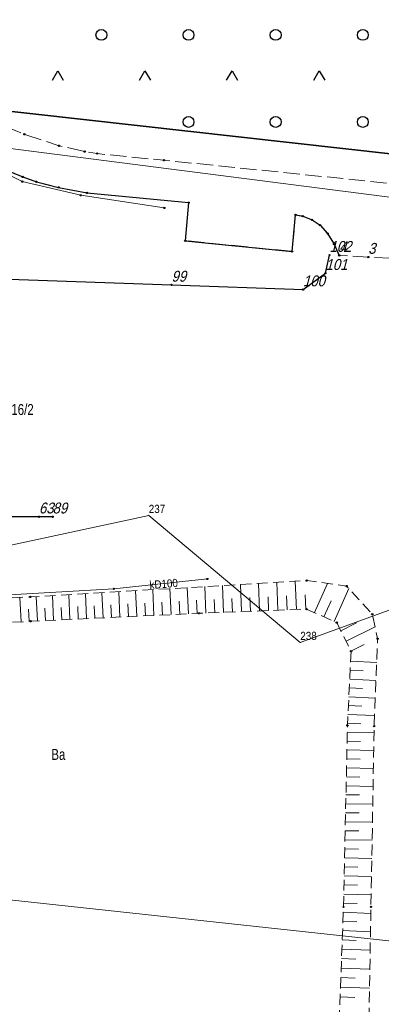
# Model space of a CAD drawing. Header units: metres. Extents: x 5548743 to 5556416, y 5707500 to 5714000.
# Tile 87 of 244: x 5554707 to 5554757, y 5709523 to 5709659. Entities that reach past the tile are written whole.
import ezdxf
from ezdxf.enums import TextEntityAlignment as Align

# ---------------------------------------------------------------- set-up
doc = ezdxf.new("R2010")
doc.units = ezdxf.units.M
for name, pattern in [('1.5_0.75', [2.25, 1.5, -0.75]), ('2.25_0.75', [3, 2.25, -0.75]), ('219-1000', [0])]:
    doc.linetypes.add(name, pattern=pattern)
doc.layers.get('0').update_dxf_attribs({"color": 2, "lineweight": 5})
doc.styles.get("Standard").update_dxf_attribs({"font": 'Working1250', "width": 0.75})
doc.linetypes.add('902-1000', pattern='A,5,0,[1,ksztalty.shx,S=1,R=0,X=0,Y=0],5', length=10)

# ---------------------------------------------------------------- blocks, each defined once
blk = doc.blocks.new('203')
at = {"linetype": 'Continuous', "lineweight": 0}
h = blk.add_hatch(color=0, dxfattribs=at)
edge = h.paths.add_edge_path()
edge.add_arc((0, 0), 0.09, 0, 360)
blk = doc.blocks.new('OTZK3')
at = {"color": 0, "linetype": 'Continuous'}
for p, q in [((-0.75, -0.433), (0, 0.866)), ((0, 0.866), (0.75, -0.433))]:
    blk.add_line(p, q, dxfattribs=at)
blk = doc.blocks.new('OTZK1')
at = {"color": 0, "linetype": 'Continuous'}
blk.add_circle((0, 0), 0.75, dxfattribs=at)
blk = doc.blocks.new('PIKIETAW1891')
at = {"color": 0}
blk.add_circle((0, 0), 0.09, dxfattribs=at)

msp = doc.modelspace()

# ---------------------------------------------------------------- linework, layer by layer
at = {"layer": '000 Inne (niezydentyfikowane)', "color": 7, "linetype": 'CONTINUOUS', "lineweight": 18, "flags": 128}
for points in [[(5554728.29, 5709576.57), (5554728.13, 5709580.15)], [(5554730.68, 5709576.68), (5554730.51, 5709580.29)], [(5554733.09, 5709576.79), (5554732.94, 5709580.43)], [(5554735.52, 5709576.88), (5554735.37, 5709580.57)], [(5554737.98, 5709576.98), (5554737.83, 5709580.72)], [(5554740.47, 5709577.08), (5554740.32, 5709580.87)], [(5554743, 5709577.18), (5554742.85, 5709581.02)], [(5554745.56, 5709577.28), (5554745.4, 5709581.17)], [(5554748.04, 5709576.85), (5554749.84, 5709580.87)], [(5554750.77, 5709575.63), (5554752.79, 5709580.15)], [(5554707.65, 5709575.58), (5554707.45, 5709578.93)], [(5554709.88, 5709575.7), (5554709.72, 5709579.06)], [(5554712.12, 5709575.81), (5554711.96, 5709579.19)], [(5554714.37, 5709575.91), (5554714.21, 5709579.32)], [(5554716.65, 5709576.02), (5554716.49, 5709579.46)], [(5554718.94, 5709576.13), (5554718.78, 5709579.59)], [(5554721.25, 5709576.24), (5554721.09, 5709579.73)], [(5554723.58, 5709576.35), (5554723.41, 5709579.87)], [(5554725.93, 5709576.46), (5554725.76, 5709580.01)], [(5554736.74, 5709576.93), (5554736.67, 5709578.79)], [(5554739.22, 5709577.03), (5554739.15, 5709578.91)], [(5554741.73, 5709577.13), (5554741.66, 5709579.04)], [(5554744.27, 5709577.23), (5554744.2, 5709579.16)], [(5554746.85, 5709577.34), (5554746.77, 5709579.29)], [(5554711, 5709575.76), (5554710.92, 5709577.44)], [(5554713.24, 5709575.86), (5554713.16, 5709577.56)], [(5554715.51, 5709575.97), (5554715.43, 5709577.68)], [(5554717.79, 5709576.08), (5554717.71, 5709577.8)], [(5554720.09, 5709576.18), (5554720.01, 5709577.92)], [(5554722.41, 5709576.29), (5554722.33, 5709578.05)], [(5554724.75, 5709576.4), (5554724.67, 5709578.17)], [(5554727.11, 5709576.51), (5554727.02, 5709578.29)], [(5554729.49, 5709576.62), (5554729.4, 5709578.42)], [(5554731.88, 5709576.74), (5554731.8, 5709578.55)], [(5554734.3, 5709576.84), (5554734.23, 5709578.67)], [(5554749.35, 5709576.27), (5554750.33, 5709578.47)], [(5554708.76, 5709575.65), (5554708.67, 5709577.32)], [(5554751.67, 5709574.35), (5554753.84, 5709575.43)], [(5554752.39, 5709572.9), (5554756.38, 5709574.88)], [(5554753.06, 5709571.54), (5554754.89, 5709572.45)], [(5554753, 5709570.15), (5554756.61, 5709569.97)], [(5554752.94, 5709568.89), (5554754.75, 5709568.81)], [(5554752.89, 5709567.68), (5554756.51, 5709567.5)], [(5554752.77, 5709565.26), (5554756.41, 5709565.08)], [(5554752.83, 5709566.47), (5554754.64, 5709566.38)], [(5554752.71, 5709564.04), (5554754.54, 5709563.95)], [(5554752.65, 5709562.82), (5554756.32, 5709562.65)], [(5554752.59, 5709561.6), (5554754.43, 5709561.52)], [(5554752.56, 5709560.38), (5554756.24, 5709560.3)], [(5554752.53, 5709559.15), (5554754.38, 5709559.11)], [(5554752.51, 5709557.92), (5554756.2, 5709557.84)], [(5554752.48, 5709556.69), (5554754.33, 5709556.65)], [(5554752.45, 5709555.46), (5554756.15, 5709555.38)], [(5554752.4, 5709552.99), (5554756.11, 5709552.91)], [(5554752.43, 5709554.23), (5554754.28, 5709554.19)], [(5554752.37, 5709551.76), (5554754.23, 5709551.72)], [(5554752.35, 5709550.52), (5554756.07, 5709550.44)], [(5554752.32, 5709549.28), (5554754.18, 5709549.24)], [(5554752.29, 5709548.04), (5554756.02, 5709547.96)], [(5554752.27, 5709546.8), (5554754.13, 5709546.76)], [(5554752.24, 5709545.56), (5554755.98, 5709545.48)], [(5554752.21, 5709544.31), (5554754.08, 5709544.27)], [(5554752.19, 5709543.07), (5554755.93, 5709542.98)], [(5554752.16, 5709541.82), (5554754.03, 5709541.78)], [(5554752.13, 5709540.57), (5554755.89, 5709540.49)], [(5554752.08, 5709538.07), (5554755.84, 5709537.98)], [(5554752.1, 5709539.32), (5554753.98, 5709539.28)], [(5554752.05, 5709536.81), (5554753.93, 5709536.77)], [(5554752.01, 5709535.56), (5554755.79, 5709535.41)], [(5554751.96, 5709534.3), (5554753.87, 5709534.23)], [(5554751.92, 5709533.03), (5554755.75, 5709532.88)], [(5554751.87, 5709531.75), (5554753.8, 5709531.68)], [(5554751.82, 5709530.47), (5554755.71, 5709530.32)], [(5554751.77, 5709529.18), (5554753.73, 5709529.1)], [(5554751.72, 5709527.87), (5554755.66, 5709527.72)], [(5554751.67, 5709526.56), (5554753.65, 5709526.49)], [(5554751.62, 5709525.24), (5554755.62, 5709525.09)], [(5554751.57, 5709523.91), (5554753.58, 5709523.84)]]:
    msp.add_lwpolyline(points, dxfattribs=at)
at = {"layer": '216-obręb ewidencyjny', "color": 7, "linetype": 'CONTINUOUS', "lineweight": 25, "flags": 128}
for points in [[(5555256.15, 5709556.47), (5555010.66, 5709588.18), (5555014.08, 5709614.94), (5555004.95, 5709615.36), (5555002.58, 5709615.56), (5554879.17, 5709626.54), (5554702.25, 5709646.33), (5554701.94, 5709646.42), (5554667.79, 5709656.98), (5554640.74, 5709652.53), (5554641.5, 5709658.27), (5554621.17, 5709654.39), (5554605.07, 5709652.74), (5554608.31, 5709640.8), (5554611.39, 5709625), (5554614.84, 5709593.51), (5554621.43, 5709559.47), (5554623.68, 5709547.83), (5554172.37, 5709623.65), (5554130.29, 5709630.74), (5554132.49, 5709638.43), (5554139.83, 5709664.15)], [(5554139.83, 5709664.15), (5554132.49, 5709638.43), (5554130.29, 5709630.74), (5554172.37, 5709623.65), (5554623.68, 5709547.83), (5554621.43, 5709559.47), (5554614.84, 5709593.51), (5554611.39, 5709625), (5554608.31, 5709640.8), (5554605.07, 5709652.74), (5554621.17, 5709654.39), (5554641.5, 5709658.27), (5554640.74, 5709652.53), (5554667.79, 5709656.98), (5554701.94, 5709646.42), (5554702.25, 5709646.33), (5554879.17, 5709626.54), (5555002.58, 5709615.56), (5555004.95, 5709615.36), (5555014.08, 5709614.94), (5555010.66, 5709588.18), (5555256.15, 5709556.47)]]:
    msp.add_lwpolyline(points, dxfattribs=at)
at = {"layer": '217-kontur klasyfikacyjny', "color": 3, "linetype": 'CONTINUOUS', "lineweight": 18, "flags": 128}
msp.add_lwpolyline([(5554702.25, 5709646.33), (5554879.17, 5709626.54)], dxfattribs=at)
at = {"layer": '218-kontur użytku gruntowego', "color": 3, "linetype": 'CONTINUOUS', "lineweight": 18, "flags": 128}
for points in [[(5554879.17, 5709626.54), (5554702.25, 5709646.33)], [(5554702.25, 5709646.33), (5554879.17, 5709626.54)], [(5554702.17, 5709641.28), (5554786.64, 5709630.47)], [(5554786.64, 5709630.47), (5554702.17, 5709641.28)], [(5554725.22, 5709590.24), (5554632.15, 5709570.19)], [(5554632.15, 5709570.19), (5554725.22, 5709590.24)], [(5554746.09, 5709572.74), (5554725.22, 5709590.24)], [(5554725.22, 5709590.24), (5554746.09, 5709572.74)], [(5554782.55, 5709586.02), (5554746.09, 5709572.74)], [(5554746.09, 5709572.74), (5554782.55, 5709586.02)], [(5554646.14, 5709543.75), (5554777.37, 5709529.54)], [(5554777.37, 5709529.54), (5554646.14, 5709543.75)]]:
    msp.add_lwpolyline(points, dxfattribs=at)
at = {"layer": '219-działka ewidencyjna', "color": 7, "linetype": '219-1000', "lineweight": 18, "flags": 128}
for points in [[(5554702.25, 5709646.33), (5554879.17, 5709626.54)], [(5554702.17, 5709641.28), (5554786.64, 5709630.47)], [(5554725.22, 5709590.24), (5554632.15, 5709570.19)], [(5554725.22, 5709590.24), (5554746.09, 5709572.74)], [(5554782.55, 5709586.02), (5554746.09, 5709572.74)], [(5554646.14, 5709543.75), (5554777.37, 5709529.54)]]:
    msp.add_lwpolyline(points, dxfattribs=at)
at = {"layer": 'jezdnia', "color": 7, "linetype": '2.25_0.75', "lineweight": 18, "flags": 128}
msp.add_lwpolyline([(5554612.33, 5709652.7), (5554615.23, 5709635.78), (5554617.7, 5709640.17), (5554618.69, 5709641.57), (5554620.42, 5709643.41), (5554622.63, 5709644.99), (5554624.14, 5709645.53), (5554667.44, 5709650.99), (5554671.68, 5709651.54), (5554674.08, 5709651.79), (5554676.61, 5709651.36), (5554678.52, 5709650.94), (5554680.7, 5709650.17), (5554686.32, 5709647.5), (5554693.17, 5709644.05), (5554698.4, 5709641.35), (5554701.52, 5709639.77), (5554705.4, 5709637.89), (5554707.87, 5709636.87), (5554709.75, 5709636.22), (5554712.8, 5709635.44), (5554716.72, 5709634.67), (5554730.7, 5709633.33), (5554730.25, 5709628.09), (5554744.95, 5709626.62), (5554745.44, 5709631.64), (5554746.43, 5709631.47), (5554747.71, 5709630.96), (5554748.81, 5709630.23), (5554749.84, 5709629.08), (5554750.74, 5709627.61), (5554751.45, 5709626.06), (5554755.44, 5709625.83), (5554760.79, 5709625.58), (5554761.13, 5709626.9), (5554761.83, 5709627.93), (5554762.93, 5709628.75), (5554764.05, 5709629.37), (5554765.19, 5709629.66), (5554766.36, 5709629.65), (5554792.37, 5709627.52), (5554792.51, 5709632.64), (5554773.54, 5709634.43), (5554727.32, 5709639.17), (5554718.12, 5709640.09), (5554716.4, 5709640.37), (5554712.86, 5709641.18), (5554708.07, 5709642.76), (5554704.93, 5709644.05), (5554698.35, 5709647.53), (5554668.72, 5709656.69), (5554658.56, 5709655.45), (5554640.74, 5709652.53), (5554640.83, 5709653.15), (5554622.85, 5709650.87), (5554620.91, 5709651.23), (5554619.05, 5709651.96), (5554617.16, 5709652.83), (5554616.19, 5709653.43)], close=True, dxfattribs=at)
at = {"layer": 'krawężnik', "color": 7, "linetype": 'CONTINUOUS', "lineweight": 25, "flags": 128}
msp.add_lwpolyline([(5554705.4, 5709637.89), (5554707.87, 5709636.87), (5554709.75, 5709636.22), (5554712.8, 5709635.44), (5554716.72, 5709634.67), (5554730.7, 5709633.33), (5554730.25, 5709628.09), (5554744.95, 5709626.62), (5554745.44, 5709631.64), (5554746.43, 5709631.47), (5554747.71, 5709630.96), (5554748.81, 5709630.23), (5554749.84, 5709629.08), (5554750.74, 5709627.61), (5554751.45, 5709626.06)], dxfattribs=at)
at = {"layer": 'ogrodzenie trwałe', "color": 7, "linetype": '902-1000', "lineweight": 25, "flags": 128}
for points in [[(5554624.87, 5709615.48), (5554627.41, 5709615.78), (5554647.95, 5709616.18), (5554701.93, 5709617.3), (5554702.05, 5709622.93), (5554728.35, 5709621.99), (5554746.46, 5709621.35), (5554749.56, 5709623.61), (5554750.11, 5709626.1)], [(5554711.97, 5709590.06), (5554710.1, 5709590.06), (5554678.03, 5709590.03), (5554664.37, 5709590.02), (5554664.4, 5709579.35), (5554634.76, 5709579.41), (5554629.61, 5709579.45)]]:
    msp.add_lwpolyline(points, dxfattribs=at)
at = {"layer": 'przewód kanalizacyjny', "color": 34, "linetype": 'CONTINUOUS', "lineweight": 18, "flags": 128}
msp.add_lwpolyline([(5554733.3, 5709581.48), (5554720.41, 5709580.12), (5554678.09, 5709577.67), (5554631.02, 5709575.06), (5554632.06, 5709562.27), (5554637.77, 5709530.33), (5554641.89, 5709507.04), (5554646.63, 5709485.5), (5554669.73, 5709470.74), (5554680.04, 5709466.6), (5554702.39, 5709463.79), (5554740.29, 5709463.2), (5554750.88, 5709463.87), (5554780.95, 5709464.28)], dxfattribs=at)
at = {"layer": 'przewód telekomunikacyjny podziemny', "color": 30, "linetype": 'CONTINUOUS', "lineweight": 18, "flags": 128}
msp.add_lwpolyline([(5554727.35, 5709632.61), (5554715.85, 5709634.34), (5554707.81, 5709636.24), (5554689.8, 5709645.16), (5554678.22, 5709650.63), (5554674.41, 5709651.27), (5554662.1, 5709649.76), (5554632.2, 5709645.81), (5554623.42, 5709640.15), (5554620.46, 5709636.09), (5554618.45, 5709631.75), (5554617.57, 5709627.13)], dxfattribs=at)
at = {"layer": 'skarpa nieumocniona', "color": 7, "linetype": '1.5_0.75', "lineweight": 18, "flags": 128}
msp.add_lwpolyline([(5554639.86, 5709525.68), (5554638.55, 5709523.11), (5554646.15, 5709489.64), (5554666.4, 5709474.77), (5554680.61, 5709466.85), (5554713.88, 5709463.97), (5554734.35, 5709464.7), (5554753.99, 5709466.09), (5554754.78, 5709486.6), (5554755.38, 5709511.33), (5554755.81, 5709536.31), (5554756.26, 5709561.22), (5554756.74, 5709573.25), (5554755.99, 5709576.62), (5554752.46, 5709580.51), (5554746.98, 5709581.26), (5554708.92, 5709579.01), (5554678.41, 5709577.32), (5554643.89, 5709575.14), (5554636.03, 5709570.89), (5554631.69, 5709562.74), (5554634.42, 5709562.31), (5554638.29, 5709569.5), (5554652.29, 5709573.53), (5554679.25, 5709573.91), (5554708.96, 5709575.66), (5554732.15, 5709576.75), (5554746.94, 5709577.34), (5554751.11, 5709575.48), (5554753.07, 5709571.52), (5554752.58, 5709561.31), (5554752.04, 5709536.31), (5554751.1, 5709511.64), (5554750.74, 5709486.44), (5554750.33, 5709468.45), (5554734.38, 5709467.88), (5554713.81, 5709467.33), (5554683.94, 5709468.9), (5554672.06, 5709473.84), (5554647.35, 5709490.85)], close=True, dxfattribs=at)
msp.add_lwpolyline([(5554639.86, 5709525.68), (5554638.55, 5709523.11), (5554646.15, 5709489.64), (5554666.4, 5709474.77), (5554680.61, 5709466.85), (5554713.88, 5709463.97), (5554734.35, 5709464.7), (5554753.99, 5709466.09), (5554754.78, 5709486.6), (5554755.38, 5709511.33), (5554755.81, 5709536.31), (5554756.26, 5709561.22), (5554756.74, 5709573.25), (5554755.99, 5709576.62), (5554752.46, 5709580.51), (5554746.98, 5709581.26), (5554708.92, 5709579.01), (5554678.41, 5709577.32), (5554643.89, 5709575.14), (5554636.03, 5709570.89), (5554631.69, 5709562.74), (5554634.42, 5709562.31), (5554638.29, 5709569.5), (5554652.29, 5709573.53), (5554679.25, 5709573.91), (5554708.96, 5709575.66), (5554732.15, 5709576.75), (5554746.94, 5709577.34), (5554751.11, 5709575.48), (5554753.07, 5709571.52), (5554752.58, 5709561.31), (5554752.04, 5709536.31), (5554751.1, 5709511.64), (5554750.74, 5709486.44), (5554750.33, 5709468.45), (5554734.38, 5709467.88), (5554713.81, 5709467.33), (5554683.94, 5709468.9), (5554672.06, 5709473.84), (5554647.35, 5709490.85)], close=True, dxfattribs=at)
at = {"layer": 'teren zalesiony', "color": 7, "linetype": '1.5_0.75', "lineweight": 18, "flags": 128}
msp.add_lwpolyline([(5554646.75, 5710030.96), (5554631.41, 5709999.4), (5554620.1, 5709973.26), (5554589.33, 5709934.72), (5554587.61, 5709933.44), (5554594.16, 5709899.87), (5554597.18, 5709880.66), (5554600.75, 5709853.66), (5554601.87, 5709841.6), (5554600.83, 5709833.67), (5554609.41, 5709831.74), (5554683.05, 5709909.04), (5554737.72, 5709964.73), (5554740.25, 5709965.53), (5554754.31, 5709951.55), (5554731.46, 5709929.71), (5554732.93, 5709928.29), (5554785.88, 5709876.97), (5554835.36, 5709826.01), (5554655.72, 5709669.02), (5554652.25, 5709666.2), (5554645.33, 5709660.68), (5554643.49, 5709659.37), (5554641.5, 5709658.27), (5554640.83, 5709653.15), (5554658.56, 5709655.45), (5554667.79, 5709656.98), (5554668.62, 5709656.71), (5554673.6, 5709657.35), (5554676.27, 5709657.16), (5554679.4, 5709656.46), (5554682.71, 5709655.25), (5554691.01, 5709651.36), (5554698.35, 5709647.53), (5554702.25, 5709646.33), (5554879.17, 5709626.54), (5555002.58, 5709615.56), (5555004.95, 5709615.36), (5555014.54, 5709672.97), (5555015.93, 5709687.57), (5555019.02, 5709718.19), (5555025.07, 5709756.22), (5555029.3, 5709783.51), (5555033.45, 5709819.83), (5554959.16, 5709842.11), (5554961.26, 5709844.93), (5554958.49, 5709850.61), (5554879.57, 5709892.41), (5554851.98, 5709938.98), (5554810.26, 5709976.36), (5554791.37, 5709993.77), (5554762.17, 5710013.83), (5554727.95, 5710042.33), (5554720.52, 5710048.63), (5554699.74, 5710063.47), (5554690.15, 5710068.69), (5554665.63, 5710032.12)], close=True, dxfattribs=at)

# ---------------------------------------------------------------- block references
at = {"layer": '203-punkt graniczny', "color": 7, "linetype": 'CONTINUOUS', "lineweight": 18}
for p in [(5554725.22, 5709590.24), (5554746.09, 5709572.74)]:
    msp.add_blockref('203', p, dxfattribs=at)
at = {"layer": 'Punkt roboczy BDOT GESUT K1', "color": 6, "linetype": 'CONTINUOUS', "lineweight": 18}
for p in [(5554708.07, 5709642.76), (5554712.86, 5709641.18), (5554716.4, 5709640.37), (5554718.12, 5709640.09), (5554727.32, 5709639.17), (5554707.81, 5709636.24), (5554707.87, 5709636.87), (5554707.87, 5709636.87), (5554709.75, 5709636.22), (5554709.75, 5709636.22), (5554712.8, 5709635.44), (5554712.8, 5709635.44), (5554715.85, 5709634.34), (5554716.72, 5709634.67), (5554716.72, 5709634.67), (5554730.7, 5709633.33), (5554730.7, 5709633.33), (5554727.35, 5709632.61), (5554745.44, 5709631.64), (5554745.44, 5709631.64), (5554746.43, 5709631.47), (5554746.43, 5709631.47), (5554747.71, 5709630.96), (5554747.71, 5709630.96), (5554748.81, 5709630.23), (5554748.81, 5709630.23), (5554749.84, 5709629.08), (5554749.84, 5709629.08), (5554730.25, 5709628.09), (5554730.25, 5709628.09), (5554750.74, 5709627.61), (5554750.74, 5709627.61), (5554744.95, 5709626.62), (5554744.95, 5709626.62), (5554750.11, 5709626.1), (5554751.45, 5709626.06), (5554751.45, 5709626.06), (5554755.44, 5709625.83), (5554749.56, 5709623.61), (5554728.35, 5709621.99), (5554746.46, 5709621.35), (5554710.1, 5709590.06), (5554711.97, 5709590.06), (5554733.3, 5709581.48), (5554720.41, 5709580.12), (5554746.98, 5709581.26), (5554752.46, 5709580.51), (5554708.92, 5709579.01), (5554746.94, 5709577.34), (5554732.15, 5709576.75), (5554755.99, 5709576.62), (5554708.96, 5709575.66), (5554751.11, 5709575.48), (5554756.74, 5709573.25), (5554753.07, 5709571.52), (5554752.58, 5709561.31), (5554756.26, 5709561.22), (5554752.04, 5709536.31), (5554755.81, 5709536.31)]:
    msp.add_blockref('PIKIETAW1891', p, dxfattribs=at)
at = {"layer": 'teren zalesiony', "color": 7, "linetype": 'CONTINUOUS', "lineweight": 18}
for name, p in [('OTZK1', (5554718.696, 5709656.446)), ('OTZK1', (5554730.696, 5709656.446)), ('OTZK1', (5554742.696, 5709656.446)), ('OTZK1', (5554754.696, 5709656.446)), ('OTZK3', (5554712.696, 5709650.626)), ('OTZK3', (5554724.696, 5709650.626)), ('OTZK3', (5554736.696, 5709650.626)), ('OTZK3', (5554748.696, 5709650.626)), ('OTZK1', (5554730.696, 5709644.446)), ('OTZK1', (5554742.696, 5709644.446)), ('OTZK1', (5554754.696, 5709644.446))]:
    msp.add_blockref(name, p, dxfattribs=at)

# ---------------------------------------------------------------- texts
at = {"layer": '203-punkt graniczny-Atr103', "color": 7, "width": 0.9}
for s, p in [('237', (5554725.22, 5709590.24)), ('237', (5554725.22, 5709590.24)), ('238', (5554746.09, 5709572.74)), ('238', (5554746.09, 5709572.74))]:
    msp.add_text(s, height=1.125, dxfattribs=at).set_placement(p, align=Align.BOTTOM_LEFT)
at = {"layer": '210-oznaczenie konturu użytku gruntowego', "color": 3, "linetype": 'CONTINUOUS', "lineweight": 18, "width": 0.79}
msp.add_text('Ba', height=1.5, dxfattribs=at).set_placement((5554711.8, 5709556.56))
at = {"layer": '211-numer działki ewidencyjnej', "color": 7, "linetype": 'CONTINUOUS', "lineweight": 18, "width": 0.79}
msp.add_text('216/2', height=1.5, dxfattribs=at).set_placement((5554705.41, 5709605.58), align=Align.TOP_LEFT)
at = {"layer": 'przewód kanalizacyjny-Atr1', "color": 34, "width": 0.9}
msp.add_text('kD100', height=1.125, rotation=4.734, dxfattribs=at).set_placement((5554725.32, 5709580.64), align=Align.MIDDLE_LEFT)
at = {"layer": 'Punkt roboczy BDOT GESUT K1-Atr103', "color": 6, "oblique": 15, "width": 0.9}
for s, p in [('102', (5554750.11, 5709626.1)), ('4', (5554751.45, 5709626.06)), ('4', (5554751.45, 5709626.06)), ('3', (5554755.44, 5709625.83)), ('101', (5554749.56, 5709623.61)), ('99', (5554728.35, 5709621.99)), ('100', (5554746.46, 5709621.35)), ('63', (5554710.1, 5709590.06)), ('89', (5554711.97, 5709590.06))]:
    msp.add_text(s, height=1.5, dxfattribs=at).set_placement(p, align=Align.BOTTOM_LEFT)

doc.saveas('drawing.dxf')
